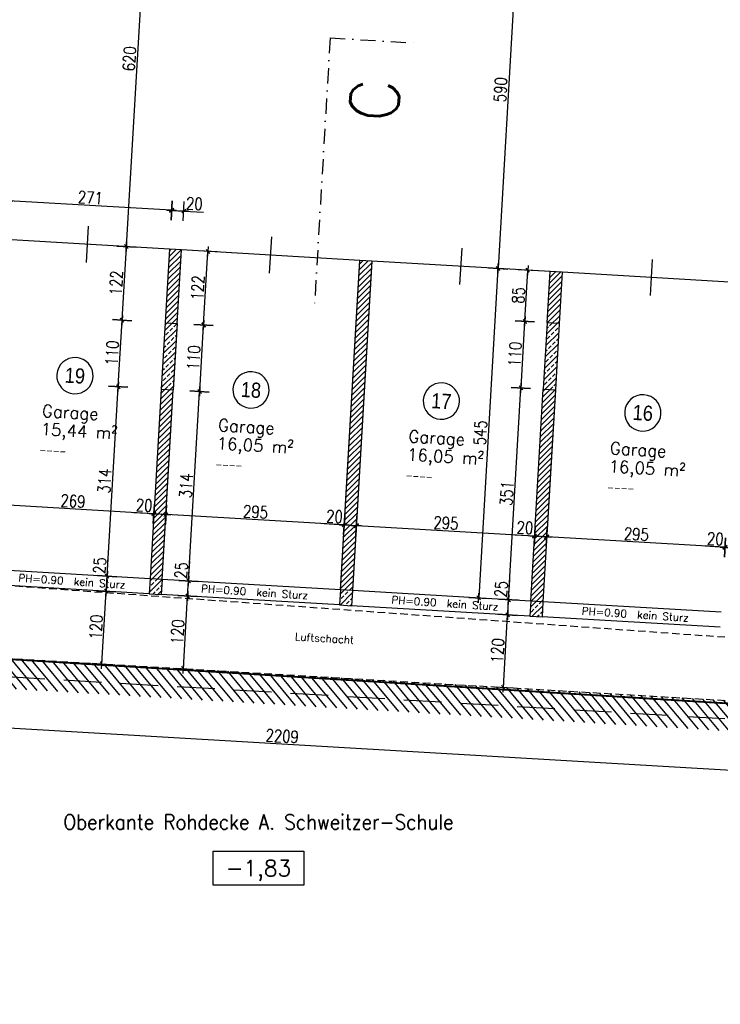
# Model space of a CAD drawing. Header units: centimetres. Extents: x -18458 to 60221, y -11985 to 33979.
# Tile 19 of 50: x 4408 to 5565, y -668 to 958. Entities that reach past the tile are written whole.
import ezdxf
from ezdxf.enums import TextEntityAlignment as Align

# ---------------------------------------------------------------- set-up
doc = ezdxf.new("R2010")
doc.units = ezdxf.units.CM
doc.header["$LTSCALE"] = 50
doc.header["$MEASUREMENT"] = 0
doc.header["$PDMODE"] = 34
doc.linetypes.add('HIDDEN', pattern=[0.375, 0.25, -0.125])
doc.linetypes.add('STRICHPUNKT', pattern=[1, 0.5, -0.25, 0, -0.25])
for name, color, linetype in [('01_ansicht', 251, 'Continuous'), ('01_Bemassung', 150, 'Continuous'), ('01_Draufsicht', 251, 'Continuous'), ('01_Dünn', 4, 'Continuous'), ('01_Mauern', 1, 'Continuous'), ('01_Mauern_Betonziegel', 147, 'Continuous'), ('01_Raumstempel', 2, 'Continuous'), ('01_Schlitze_Schächte', 52, 'Continuous'), ('01_Schraff_Beton', 5, 'Continuous'), ('01_Schraff_Betonziegel', 125, 'Continuous'), ('01_Text', 2, 'Continuous'), ('01_Tueren', 7, 'Continuous'), ('A-colgrid', 2, 'Continuous')]:
    doc.layers.add(name, color=color, linetype=linetype)
doc.layers.add('01_Grenzen', color=7, linetype='Continuous', true_color=0x3c64f6)
doc.styles.add('ReHe', font='AVGARDN.TTF')
doc.styles.add('Romans', font='Romans.shx')
doc.styles.add('SIPLEX1', font='romans.shx', dxfattribs={"width": 0.8})
doc.dimstyles.new('BEM-50_grundrisse', dxfattribs={"dimscale": 1.6, "dimtxt": 12.5, "dimasz": 0.4, "dimexe": 0.1, "dimexo": 0.5, "dimgap": 2, "dimtad": 1, "dimdec": 0, "dimrnd": 0.5, "dimzin": 12, "dimdsep": 46, "dimtxsty": 'SIPLEX1', "dimblk": 'bempkt', "dimcen": -0.2, "dimdle": 0.05, "dimse1": 1, "dimse2": 1, "dimclrd": 256, "dimclre": 256, "dimclrt": 256, "dimazin": 0, "dimtfac": 1, "dimtdec": 0, "dimtmove": 0, "dimatfit": 2, "dimldrblk": 'BEMPU', "dimfxl": 0, "dimtvp": 1, "dimtolj": 1, "dimtzin": 0, "dimarcsym": 0})
pattern_1 = [(45, (20000, -20000), (-4.4194174, 4.4194174), [])]
pattern_2 = [(45, (20000, -20000), (-8.838835, 8.838835), []), (45, (20008.839, -20000), (-8.838835, 8.838835), [6.25, -3.125])]

# ---------------------------------------------------------------- blocks, each defined once
blk = doc.blocks.new('rs_Garage')
at = {"layer": '01_Text', "color": 0}
blk.add_arc((0, 40), 30, 180.191, 179.809, dxfattribs=at)
at = {"layer": '01_Text', "color": 0, "style": 'ReHe', "width": 0.9}
blk.add_attdef('GAR_NR', text='', height=25, dxfattribs=at).set_placement((0, 40), align=Align.MIDDLE_CENTER)
at = {"layer": '01_Text', "color": 0, "style": 'Romans'}
for tag, p in [('R_Bez', (-50.8, -31)), ('GAR_FL', (-51.2, -61))]:
    blk.add_attdef(tag, p, '', height=20, dxfattribs=at)
at = {"layer": 'Defpoints', "color": 91, "style": 'Romans'}
blk.add_attdef('Br_fl', (-51.5, -91), '', height=10, dxfattribs=at)
blk = doc.blocks.new('quote')
at = {"layer": '01_Text', "color": 0}
blk.add_lwpolyline([(50, 18.75), (50, -18.75), (-50, -18.75), (-50, 18.75)], close=True, dxfattribs=at)
at = {"layer": '01_Text', "color": 0, "style": 'Romans'}
blk.add_attdef('QUOTE', text='', height=17.5, dxfattribs=at).set_placement((0, -8.75), align=Align.CENTER)
blk = doc.blocks.new('bempkt')
at = {"layer": '01_Bemassung', "color": 0}
for p, q in [((12.5, 0), (-12.5, 0)), ((-4.95, -4.95), (4.95, 4.95)), ((0, -25), (0, 25))]:
    blk.add_line(p, q, dxfattribs=at)
blk = doc.blocks.new('*D274')
at = {"layer": '01_Bemassung', "lineweight": -2}
for p, q in [((5572.8, 86.9), (5539.9, 88.9)), ((5592.2, 85.8), (5573.5, 86.9))]:
    blk.add_line(p, q, dxfattribs=at)
at = {"layer": 'Defpoints', "color": 0}
for p in [(5572.8, 86.9), (5570.4, 45.6), (5590.4, 44.4)]:
    blk.add_point(p, dxfattribs=at)
at = {"layer": '01_Bemassung', "lineweight": -2, "xscale": 0.6400000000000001, "yscale": 0.6400000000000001, "zscale": 0.6400000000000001}
for p, rotation in [((5572.8, 86.9), 176.6421808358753), ((5592.8, 85.8), 356.6421808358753)]:
    blk.add_blockref('bempkt', p, dxfattribs=dict(at, rotation=rotation))
at = {"layer": '01_Bemassung', "insert": (5556.8, 101.1), "char_height": 20, "attachment_point": 5, "rotation": 356.6422, "style": 'SIPLEX1'}
blk.add_mtext('\\A1;20', dxfattribs=at)
blk = doc.blocks.new('BEMPU')
at = {"layer": '01_Bemassung', "color": 4}
for p, q in [((5, 0), (-5, 0)), ((0, -25), (0, 25))]:
    blk.add_line(p, q, dxfattribs=at)
blk.add_circle((0, 0), 2.5, dxfattribs=at)
blk = doc.blocks.new('*D275')
at = {"layer": '01_Bemassung', "lineweight": -2}
blk.add_line((5572.2, 87), (5279, 104.2), dxfattribs=at)
at = {"layer": 'Defpoints', "color": 0}
for p in [(5278.3, 104.2), (5275.9, 62.8), (5570.4, 45.6)]:
    blk.add_point(p, dxfattribs=at)
at = {"layer": '01_Bemassung', "lineweight": -2, "xscale": 0.6400000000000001, "yscale": 0.6400000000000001, "zscale": 0.6400000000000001}
for p, rotation in [((5278.3, 104.2), 176.6421808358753), ((5572.8, 86.9), 356.6421808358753)]:
    blk.add_blockref('bempkt', p, dxfattribs=dict(at, rotation=rotation))
at = {"layer": '01_Bemassung', "insert": (5426.4, 108.7), "char_height": 20, "attachment_point": 5, "rotation": 356.6422, "style": 'SIPLEX1'}
blk.add_mtext('\\A1;295', dxfattribs=at)
blk = doc.blocks.new('*D276')
at = {"layer": '01_Bemassung', "lineweight": -2}
for p, q in [((5258.4, 105.4), (5225.5, 107.3)), ((5277.7, 104.2), (5259, 105.3))]:
    blk.add_line(p, q, dxfattribs=at)
at = {"layer": 'Defpoints', "color": 0}
for p in [(5258.4, 105.4), (5255.9, 64), (5275.9, 62.8)]:
    blk.add_point(p, dxfattribs=at)
at = {"layer": '01_Bemassung', "lineweight": -2, "xscale": 0.6400000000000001, "yscale": 0.6400000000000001, "zscale": 0.6400000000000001}
for p, rotation in [((5258.4, 105.4), 176.6421808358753), ((5278.3, 104.2), 356.6421808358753)]:
    blk.add_blockref('bempkt', p, dxfattribs=dict(at, rotation=rotation))
at = {"layer": '01_Bemassung', "insert": (5242.4, 119.5), "char_height": 20, "attachment_point": 5, "rotation": 356.6422, "style": 'SIPLEX1'}
blk.add_mtext('\\A1;20', dxfattribs=at)
blk = doc.blocks.new('*D277')
at = {"layer": '01_Bemassung', "lineweight": -2}
blk.add_line((5257.7, 105.4), (4964.5, 122.6), dxfattribs=at)
at = {"layer": 'Defpoints', "color": 0}
for p in [(4963.9, 122.7), (4961.4, 81.3), (5255.9, 64)]:
    blk.add_point(p, dxfattribs=at)
at = {"layer": '01_Bemassung', "lineweight": -2, "xscale": 0.6400000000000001, "yscale": 0.6400000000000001, "zscale": 0.6400000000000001}
for p, rotation in [((4963.9, 122.7), 176.6421808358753), ((5258.4, 105.4), 356.6421808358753)]:
    blk.add_blockref('bempkt', p, dxfattribs=dict(at, rotation=rotation))
at = {"layer": '01_Bemassung', "insert": (5111.9, 127.2), "char_height": 20, "attachment_point": 5, "rotation": 356.6422, "style": 'SIPLEX1'}
blk.add_mtext('\\A1;295', dxfattribs=at)
blk = doc.blocks.new('*D278')
at = {"layer": '01_Bemassung', "lineweight": -2}
for p, q in [((4943.9, 123.8), (4911, 125.8)), ((4963.2, 122.7), (4944.5, 123.8))]:
    blk.add_line(p, q, dxfattribs=at)
at = {"layer": 'Defpoints', "color": 0}
for p in [(4943.9, 123.8), (4941.5, 82.5), (4961.4, 81.3)]:
    blk.add_point(p, dxfattribs=at)
at = {"layer": '01_Bemassung', "lineweight": -2, "xscale": 0.6400000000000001, "yscale": 0.6400000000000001, "zscale": 0.6400000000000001}
for p, rotation in [((4943.9, 123.8), 176.6421808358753), ((4963.9, 122.7), 356.6421808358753)]:
    blk.add_blockref('bempkt', p, dxfattribs=dict(at, rotation=rotation))
at = {"layer": '01_Bemassung', "insert": (4927.9, 138), "char_height": 20, "attachment_point": 5, "rotation": 356.6422, "style": 'SIPLEX1'}
blk.add_mtext('\\A1;20', dxfattribs=at)
blk = doc.blocks.new('*D279')
at = {"layer": '01_Bemassung', "lineweight": -2}
blk.add_line((4943.3, 123.9), (4650.1, 141.1), dxfattribs=at)
at = {"layer": 'Defpoints', "color": 0}
for p in [(4649.4, 141.1), (4647, 99.7), (4941.5, 82.5)]:
    blk.add_point(p, dxfattribs=at)
at = {"layer": '01_Bemassung', "lineweight": -2, "xscale": 0.6400000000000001, "yscale": 0.6400000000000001, "zscale": 0.6400000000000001}
for p, rotation in [((4649.4, 141.1), 176.6421808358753), ((4943.9, 123.8), 356.6421808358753)]:
    blk.add_blockref('bempkt', p, dxfattribs=dict(at, rotation=rotation))
at = {"layer": '01_Bemassung', "insert": (4797.4, 145.6), "char_height": 20, "attachment_point": 5, "rotation": 356.6422, "style": 'SIPLEX1'}
blk.add_mtext('\\A1;295', dxfattribs=at)
blk = doc.blocks.new('*D280')
at = {"layer": '01_Bemassung', "lineweight": -2}
for p, q in [((4629.5, 142.3), (4596.6, 144.2)), ((4648.8, 141.1), (4630.1, 142.2))]:
    blk.add_line(p, q, dxfattribs=at)
at = {"layer": 'Defpoints', "color": 0}
for p in [(4629.5, 142.3), (4627, 100.9), (4647, 99.7)]:
    blk.add_point(p, dxfattribs=at)
at = {"layer": '01_Bemassung', "lineweight": -2, "xscale": 0.6400000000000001, "yscale": 0.6400000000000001, "zscale": 0.6400000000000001}
for p, rotation in [((4629.5, 142.3), 176.6421808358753), ((4649.4, 141.1), 356.6421808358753)]:
    blk.add_blockref('bempkt', p, dxfattribs=dict(at, rotation=rotation))
at = {"layer": '01_Bemassung', "insert": (4613.5, 156.4), "char_height": 20, "attachment_point": 5, "rotation": 356.6422, "style": 'SIPLEX1'}
blk.add_mtext('\\A1;20', dxfattribs=at)
blk = doc.blocks.new('*D281')
at = {"layer": '01_Bemassung', "lineweight": -2}
blk.add_line((4628.8, 142.3), (4361.3, 158), dxfattribs=at)
at = {"layer": 'Defpoints', "color": 0}
for p in [(4360.7, 158), (4358.3, 116.7), (4627, 100.9)]:
    blk.add_point(p, dxfattribs=at)
at = {"layer": '01_Bemassung', "lineweight": -2, "xscale": 0.6400000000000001, "yscale": 0.6400000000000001, "zscale": 0.6400000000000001}
for p, rotation in [((4360.7, 158), 176.6421808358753), ((4629.5, 142.3), 356.6421808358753)]:
    blk.add_blockref('bempkt', p, dxfattribs=dict(at, rotation=rotation))
at = {"layer": '01_Bemassung', "insert": (4495.9, 163.3), "char_height": 20, "attachment_point": 5, "rotation": 356.6422, "style": 'SIPLEX1'}
blk.add_mtext('\\A1;269', dxfattribs=at)
blk = doc.blocks.new('*D283')
at = {"layer": '01_Bemassung', "lineweight": -2}
blk.add_line((5942.7, -302.5), (3738.7, -173.2), dxfattribs=at)
at = {"layer": 'Defpoints', "color": 0}
for p in [(3744.8, -58.5), (3738.1, -173.1), (5950, -187.9)]:
    blk.add_point(p, dxfattribs=at)
at = {"layer": '01_Bemassung', "lineweight": -2, "xscale": 0.6400000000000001, "yscale": 0.6400000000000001, "zscale": 0.6400000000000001}
for p, rotation in [((3738.1, -173.1), 176.6421808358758), ((5943.3, -302.5), 356.6421808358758)]:
    blk.add_blockref('bempkt', p, dxfattribs=dict(at, rotation=rotation))
at = {"layer": '01_Bemassung', "insert": (4841.5, -224.6), "char_height": 20, "attachment_point": 5, "rotation": 356.6422, "style": 'SIPLEX1'}
blk.add_mtext('\\A1;2209', dxfattribs=at)
blk = doc.blocks.new('*D285')
at = {"layer": '01_Bemassung', "lineweight": -2}
blk.add_line((4678.3, -112.6), (4685.3, 5.9), dxfattribs=at)
at = {"layer": 'Defpoints', "color": 0}
for p in [(4685.3, 6.5), (5899.5, -64.7), (5961.7, -188.6)]:
    blk.add_point(p, dxfattribs=at)
at = {"layer": '01_Bemassung', "lineweight": -2, "xscale": 0.6400000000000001, "yscale": 0.6400000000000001, "zscale": 0.6400000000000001}
for p, rotation in [((4685.3, 6.5), 86.64218083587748), ((4678.3, -113.3), 266.6421808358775)]:
    blk.add_blockref('bempkt', p, dxfattribs=dict(at, rotation=rotation))
at = {"layer": '01_Bemassung', "insert": (4668.6, -52.6), "char_height": 20, "attachment_point": 5, "rotation": 86.6422, "style": 'SIPLEX1'}
blk.add_mtext('\\A1;120', dxfattribs=at)
blk = doc.blocks.new('*D286')
at = {"layer": '01_Bemassung', "lineweight": -2}
for p, q in [((4686.8, 31.5), (4688.7, 64.4)), ((4685.3, 7.2), (4686.7, 30.9))]:
    blk.add_line(p, q, dxfattribs=at)
at = {"layer": 'Defpoints', "color": 0}
for p in [(4643.1, 34.1), (4686.8, 31.5), (5899.5, -64.7)]:
    blk.add_point(p, dxfattribs=at)
at = {"layer": '01_Bemassung', "lineweight": -2, "xscale": 0.6400000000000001, "yscale": 0.6400000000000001, "zscale": 0.6400000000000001}
for p, rotation in [((4686.8, 31.5), 86.64218083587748), ((4685.3, 6.5), 266.6421808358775)]:
    blk.add_blockref('bempkt', p, dxfattribs=dict(at, rotation=rotation))
at = {"layer": '01_Bemassung', "insert": (4674.6, 49), "char_height": 20, "attachment_point": 5, "rotation": 86.6422, "style": 'SIPLEX1'}
blk.add_mtext('\\A1;25', dxfattribs=at)
blk = doc.blocks.new('*D287')
at = {"layer": '01_Bemassung', "lineweight": -2}
blk.add_line((4686.8, 32.1), (4705.1, 343.7), dxfattribs=at)
at = {"layer": 'Defpoints', "color": 0}
for p in [(4661.5, 346.9), (4705.1, 344.3), (4643.1, 34.1)]:
    blk.add_point(p, dxfattribs=at)
at = {"layer": '01_Bemassung', "lineweight": -2, "xscale": 0.6400000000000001, "yscale": 0.6400000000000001, "zscale": 0.6400000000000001}
for p, rotation in [((4705.1, 344.3), 86.64218083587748), ((4686.8, 31.5), 266.6421808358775)]:
    blk.add_blockref('bempkt', p, dxfattribs=dict(at, rotation=rotation))
at = {"layer": '01_Bemassung', "insert": (4682.8, 188.7), "char_height": 20, "attachment_point": 5, "rotation": 86.6422, "style": 'SIPLEX1'}
blk.add_mtext('\\A1;314', dxfattribs=at)
blk = doc.blocks.new('*D288')
at = {"layer": '01_Bemassung', "lineweight": -2}
blk.add_line((4705.2, 345), (4711.5, 453.5), dxfattribs=at)
at = {"layer": 'Defpoints', "color": 0}
for p in [(4667.9, 456.7), (4711.6, 454.1), (4661.5, 346.9)]:
    blk.add_point(p, dxfattribs=at)
at = {"layer": '01_Bemassung', "lineweight": -2, "xscale": 0.6400000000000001, "yscale": 0.6400000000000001, "zscale": 0.6400000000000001}
for p, rotation in [((4711.6, 454.1), 86.64218083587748), ((4705.1, 344.3), 266.6421808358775)]:
    blk.add_blockref('bempkt', p, dxfattribs=dict(at, rotation=rotation))
at = {"layer": '01_Bemassung', "insert": (4695.2, 400), "char_height": 20, "attachment_point": 5, "rotation": 86.6422, "style": 'SIPLEX1'}
blk.add_mtext('\\A1;110', dxfattribs=at)
blk = doc.blocks.new('*D289')
at = {"layer": '01_Bemassung', "lineweight": -2}
blk.add_line((4711.6, 454.8), (4718.7, 574.9), dxfattribs=at)
at = {"layer": 'Defpoints', "color": 0}
for p in [(4675.1, 578.1), (4718.7, 575.6), (4667.9, 456.7)]:
    blk.add_point(p, dxfattribs=at)
at = {"layer": '01_Bemassung', "lineweight": -2, "xscale": 0.6400000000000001, "yscale": 0.6400000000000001, "zscale": 0.6400000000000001}
for p, rotation in [((4718.7, 575.6), 86.64218083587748), ((4711.6, 454.1), 266.6421808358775)]:
    blk.add_blockref('bempkt', p, dxfattribs=dict(at, rotation=rotation))
at = {"layer": '01_Bemassung', "insert": (4702, 515.6), "char_height": 20, "attachment_point": 5, "rotation": 86.6422, "style": 'SIPLEX1'}
blk.add_mtext('\\A1;122', dxfattribs=at)
blk = doc.blocks.new('*D290')
at = {"layer": '01_Bemassung', "lineweight": -2}
blk.add_line((5206.9, -143.6), (5213.8, -25.1), dxfattribs=at)
at = {"layer": 'Defpoints', "color": 0}
for p in [(5172.3, -22), (5213.8, -24.5), (5863.5, -182.8)]:
    blk.add_point(p, dxfattribs=at)
at = {"layer": '01_Bemassung', "lineweight": -2, "xscale": 0.6400000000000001, "yscale": 0.6400000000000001, "zscale": 0.6400000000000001}
for p, rotation in [((5213.8, -24.5), 86.64218083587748), ((5206.8, -144.3), 266.6421808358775)]:
    blk.add_blockref('bempkt', p, dxfattribs=dict(at, rotation=rotation))
at = {"layer": '01_Bemassung', "insert": (5197.2, -83.6), "char_height": 20, "attachment_point": 5, "rotation": 86.6422, "style": 'SIPLEX1'}
blk.add_mtext('\\A1;120', dxfattribs=at)
blk = doc.blocks.new('*D291')
at = {"layer": '01_Bemassung', "lineweight": -2}
for p, q in [((5215.3, 0.5), (5217.2, 33.4)), ((5213.9, -23.8), (5215.3, -0.2))]:
    blk.add_line(p, q, dxfattribs=at)
at = {"layer": 'Defpoints', "color": 0}
for p in [(5173.8, 2.9), (5215.3, 0.5), (5172.3, -22)]:
    blk.add_point(p, dxfattribs=at)
at = {"layer": '01_Bemassung', "lineweight": -2, "xscale": 0.6400000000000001, "yscale": 0.6400000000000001, "zscale": 0.6400000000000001}
for p, rotation in [((5215.3, 0.5), 86.64218083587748), ((5213.8, -24.5), 266.6421808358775)]:
    blk.add_blockref('bempkt', p, dxfattribs=dict(at, rotation=rotation))
at = {"layer": '01_Bemassung', "insert": (5203.1, 18), "char_height": 20, "attachment_point": 5, "rotation": 86.6422, "style": 'SIPLEX1'}
blk.add_mtext('\\A1;25', dxfattribs=at)
blk = doc.blocks.new('*D292')
at = {"layer": '01_Bemassung', "lineweight": -2}
blk.add_line((5215.3, 1.1), (5235.8, 349.6), dxfattribs=at)
at = {"layer": 'Defpoints', "color": 0}
for p in [(5194.3, 352.6), (5235.8, 350.2), (5173.8, 2.9)]:
    blk.add_point(p, dxfattribs=at)
at = {"layer": '01_Bemassung', "lineweight": -2, "xscale": 0.6400000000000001, "yscale": 0.6400000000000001, "zscale": 0.6400000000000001}
for p, rotation in [((5235.8, 350.2), 86.64218083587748), ((5215.3, 0.5), 266.6421808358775)]:
    blk.add_blockref('bempkt', p, dxfattribs=dict(at, rotation=rotation))
at = {"layer": '01_Bemassung', "insert": (5212.4, 176.1), "char_height": 20, "attachment_point": 5, "rotation": 86.6422, "style": 'SIPLEX1'}
blk.add_mtext('\\A1;351', dxfattribs=at)
blk = doc.blocks.new('*D293')
at = {"layer": '01_Bemassung', "lineweight": -2}
blk.add_line((5235.9, 350.9), (5242.2, 459.4), dxfattribs=at)
at = {"layer": 'Defpoints', "color": 0}
for p in [(5200.8, 462.5), (5242.3, 460), (5194.3, 352.6)]:
    blk.add_point(p, dxfattribs=at)
at = {"layer": '01_Bemassung', "lineweight": -2, "xscale": 0.6400000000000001, "yscale": 0.6400000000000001, "zscale": 0.6400000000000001}
for p, rotation in [((5242.3, 460), 86.64218083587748), ((5235.8, 350.2), 266.6421808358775)]:
    blk.add_blockref('bempkt', p, dxfattribs=dict(at, rotation=rotation))
at = {"layer": '01_Bemassung', "insert": (5225.9, 405.9), "char_height": 20, "attachment_point": 5, "rotation": 86.6422, "style": 'SIPLEX1'}
blk.add_mtext('\\A1;110', dxfattribs=at)
blk = doc.blocks.new('*D294')
at = {"layer": '01_Bemassung', "lineweight": -2}
blk.add_line((5242.3, 460.7), (5247.2, 543.9), dxfattribs=at)
at = {"layer": 'Defpoints', "color": 0}
for p in [(5205.7, 547), (5247.2, 544.5), (5200.8, 462.5)]:
    blk.add_point(p, dxfattribs=at)
at = {"layer": '01_Bemassung', "lineweight": -2, "xscale": 0.6400000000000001, "yscale": 0.6400000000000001, "zscale": 0.6400000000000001}
for p, rotation in [((5247.2, 544.5), 86.64218083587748), ((5242.3, 460), 266.6421808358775)]:
    blk.add_blockref('bempkt', p, dxfattribs=dict(at, rotation=rotation))
at = {"layer": '01_Bemassung', "insert": (5231.6, 503.1), "char_height": 20, "attachment_point": 5, "rotation": 86.6422, "style": 'SIPLEX1'}
blk.add_mtext('\\A1;85', dxfattribs=at)
blk = doc.blocks.new('*D304')
at = {"layer": '01_Bemassung', "lineweight": -2}
blk.add_line((5232.4, 1135.8), (5197.9, 548.1), dxfattribs=at)
at = {"layer": 'Defpoints', "color": 0}
for p in [(5264.3, 1134.6), (5197.9, 547.4), (5205.7, 547)]:
    blk.add_point(p, dxfattribs=at)
at = {"layer": '01_Bemassung', "lineweight": -2, "xscale": 0.6400000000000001, "yscale": 0.6400000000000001, "zscale": 0.6400000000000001}
for p, rotation in [((5232.4, 1136.4), 86.64218083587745), ((5197.9, 547.4), 266.6421808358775)]:
    blk.add_blockref('bempkt', p, dxfattribs=dict(at, rotation=rotation))
at = {"layer": '01_Bemassung', "insert": (5202, 842.7), "char_height": 20, "attachment_point": 5, "rotation": 86.6422, "style": 'SIPLEX1'}
blk.add_mtext('\\A1;590', dxfattribs=at)
blk = doc.blocks.new('*D305')
at = {"layer": '01_Bemassung', "lineweight": -2}
blk.add_line((5197.8, 546.8), (5166, 4), dxfattribs=at)
at = {"layer": 'Defpoints', "color": 0}
for p in [(5205.7, 547), (5165.9, 3.4), (5252.1, -1.7)]:
    blk.add_point(p, dxfattribs=at)
at = {"layer": '01_Bemassung', "lineweight": -2, "xscale": 0.6400000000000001, "yscale": 0.6400000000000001, "zscale": 0.6400000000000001}
for p, rotation in [((5197.9, 547.4), 86.64218083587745), ((5165.9, 3.4), 266.6421808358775)]:
    blk.add_blockref('bempkt', p, dxfattribs=dict(at, rotation=rotation))
at = {"layer": '01_Bemassung', "insert": (5168.7, 276.2), "char_height": 20, "attachment_point": 5, "rotation": 86.6422, "style": 'SIPLEX1'}
blk.add_mtext('\\A1;545', dxfattribs=at)
blk = doc.blocks.new('*D398')
at = {"layer": '01_Bemassung', "lineweight": -2}
blk.add_line((4543.8, -104.7), (4550.7, 13.8), dxfattribs=at)
at = {"layer": 'Defpoints', "color": 0}
for p in [(4550.8, 14.4), (4621.7, 10.3), (4847.4, -123.2)]:
    blk.add_point(p, dxfattribs=at)
at = {"layer": '01_Bemassung', "lineweight": -2, "xscale": 0.6400000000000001, "yscale": 0.6400000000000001, "zscale": 0.6400000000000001}
for p, rotation in [((4550.8, 14.4), 86.64218083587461), ((4543.7, -105.4), 266.6421808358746)]:
    blk.add_blockref('bempkt', p, dxfattribs=dict(at, rotation=rotation))
at = {"layer": '01_Bemassung', "insert": (4534.1, -44.7), "char_height": 20, "attachment_point": 5, "rotation": 86.6422, "style": 'SIPLEX1'}
blk.add_mtext('\\A1;120', dxfattribs=at)
blk = doc.blocks.new('*D399')
at = {"layer": '01_Bemassung', "lineweight": -2}
for p, q in [((4552.2, 39.4), (4554.1, 72.3)), ((4550.8, 15.1), (4552.2, 38.7))]:
    blk.add_line(p, q, dxfattribs=at)
at = {"layer": 'Defpoints', "color": 0}
for p in [(4552.2, 39.4), (4623.2, 35.2), (4621.7, 10.3)]:
    blk.add_point(p, dxfattribs=at)
at = {"layer": '01_Bemassung', "lineweight": -2, "xscale": 0.6400000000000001, "yscale": 0.6400000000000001, "zscale": 0.6400000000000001}
for p, rotation in [((4552.2, 39.4), 86.64218083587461), ((4550.8, 14.4), 266.6421808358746)]:
    blk.add_blockref('bempkt', p, dxfattribs=dict(at, rotation=rotation))
at = {"layer": '01_Bemassung', "insert": (4540, 56.9), "char_height": 20, "attachment_point": 5, "rotation": 86.6422, "style": 'SIPLEX1'}
blk.add_mtext('\\A1;25', dxfattribs=at)
blk = doc.blocks.new('*D400')
at = {"layer": '01_Bemassung', "lineweight": -2}
blk.add_line((4552.3, 40), (4570.5, 351.6), dxfattribs=at)
at = {"layer": 'Defpoints', "color": 0}
for p in [(4570.6, 352.2), (4641.5, 348.1), (4623.2, 35.2)]:
    blk.add_point(p, dxfattribs=at)
at = {"layer": '01_Bemassung', "lineweight": -2, "xscale": 0.6400000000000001, "yscale": 0.6400000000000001, "zscale": 0.6400000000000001}
for p, rotation in [((4570.6, 352.2), 86.64218083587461), ((4552.2, 39.4), 266.6421808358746)]:
    blk.add_blockref('bempkt', p, dxfattribs=dict(at, rotation=rotation))
at = {"layer": '01_Bemassung', "insert": (4548.2, 196.6), "char_height": 20, "attachment_point": 5, "rotation": 86.6422, "style": 'SIPLEX1'}
blk.add_mtext('\\A1;314', dxfattribs=at)
blk = doc.blocks.new('*D401')
at = {"layer": '01_Bemassung', "lineweight": -2}
blk.add_line((4570.6, 352.9), (4577, 461.4), dxfattribs=at)
at = {"layer": 'Defpoints', "color": 0}
for p in [(4577, 462), (4648, 457.9), (4641.5, 348.1)]:
    blk.add_point(p, dxfattribs=at)
at = {"layer": '01_Bemassung', "lineweight": -2, "xscale": 0.6400000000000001, "yscale": 0.6400000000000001, "zscale": 0.6400000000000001}
for p, rotation in [((4577, 462), 86.64218083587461), ((4570.6, 352.2), 266.6421808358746)]:
    blk.add_blockref('bempkt', p, dxfattribs=dict(at, rotation=rotation))
at = {"layer": '01_Bemassung', "insert": (4560.6, 407.9), "char_height": 20, "attachment_point": 5, "rotation": 86.6422, "style": 'SIPLEX1'}
blk.add_mtext('\\A1;110', dxfattribs=at)
blk = doc.blocks.new('*D402')
at = {"layer": '01_Bemassung', "lineweight": -2}
blk.add_line((4577.1, 462.7), (4584.1, 582.8), dxfattribs=at)
at = {"layer": 'Defpoints', "color": 0}
for p in [(4584.1, 583.5), (4655.1, 579.3), (4648, 457.9)]:
    blk.add_point(p, dxfattribs=at)
at = {"layer": '01_Bemassung', "lineweight": -2, "xscale": 0.6400000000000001, "yscale": 0.6400000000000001, "zscale": 0.6400000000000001}
for p, rotation in [((4584.1, 583.5), 86.64218083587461), ((4577, 462), 266.6421808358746)]:
    blk.add_blockref('bempkt', p, dxfattribs=dict(at, rotation=rotation))
at = {"layer": '01_Bemassung', "insert": (4567.4, 523.5), "char_height": 20, "attachment_point": 5, "rotation": 86.6422, "style": 'SIPLEX1'}
blk.add_mtext('\\A1;122', dxfattribs=at)
blk = doc.blocks.new('*D403')
at = {"layer": '01_Bemassung', "lineweight": -2}
blk.add_line((4584.2, 584.1), (4620.4, 1201.7), dxfattribs=at)
at = {"layer": 'Defpoints', "color": 0}
for p in [(4545.2, 1206.8), (4620.5, 1202.4), (4655.1, 579.3)]:
    blk.add_point(p, dxfattribs=at)
at = {"layer": '01_Bemassung', "lineweight": -2, "xscale": 0.6400000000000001, "yscale": 0.6400000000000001, "zscale": 0.6400000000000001}
for p, rotation in [((4620.5, 1202.4), 86.64218083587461), ((4584.1, 583.5), 266.6421808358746)]:
    blk.add_blockref('bempkt', p, dxfattribs=dict(at, rotation=rotation))
at = {"layer": '01_Bemassung', "insert": (4589.1, 893.7), "char_height": 20, "attachment_point": 5, "rotation": 86.6422, "style": 'SIPLEX1'}
blk.add_mtext('\\A1;620', dxfattribs=at)
blk = doc.blocks.new('*D479')
at = {"layer": '01_Bemassung', "lineweight": -2}
for p, q in [((4659.5, 643.4), (4678.2, 642.3)), ((4678.8, 642.3), (4711.7, 640.3))]:
    blk.add_line(p, q, dxfattribs=at)
at = {"layer": 'Defpoints', "color": 0}
for p in [(4678.8, 642.3), (4655.1, 579.3), (4675.1, 578.1)]:
    blk.add_point(p, dxfattribs=at)
at = {"layer": '01_Bemassung', "lineweight": -2, "xscale": 0.6400000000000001, "yscale": 0.6400000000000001, "zscale": 0.6400000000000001}
for p, rotation in [((4658.9, 643.4), 176.6421808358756), ((4678.8, 642.3), 356.6421808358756)]:
    blk.add_blockref('bempkt', p, dxfattribs=dict(at, rotation=rotation))
at = {"layer": '01_Bemassung', "insert": (4696.4, 654.5), "char_height": 20, "attachment_point": 5, "rotation": 356.6422, "style": 'SIPLEX1'}
blk.add_mtext('\\A1;20', dxfattribs=at)
blk = doc.blocks.new('*D480')
at = {"layer": '01_Bemassung', "lineweight": -2}
blk.add_line((4658.2, 643.5), (4389.2, 659.3), dxfattribs=at)
at = {"layer": 'Defpoints', "color": 0}
for p in [(4388.5, 659.3), (4384.8, 595.1), (4655.1, 579.3)]:
    blk.add_point(p, dxfattribs=at)
at = {"layer": '01_Bemassung', "lineweight": -2, "xscale": 0.6400000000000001, "yscale": 0.6400000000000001, "zscale": 0.6400000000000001}
for p, rotation in [((4388.5, 659.3), 176.6421808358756), ((4658.9, 643.4), 356.6421808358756)]:
    blk.add_blockref('bempkt', p, dxfattribs=dict(at, rotation=rotation))
at = {"layer": '01_Bemassung', "insert": (4524.5, 664.5), "char_height": 20, "attachment_point": 5, "rotation": 356.6422, "style": 'SIPLEX1'}
blk.add_mtext('\\A1;271', dxfattribs=at)

msp = doc.modelspace()

# ---------------------------------------------------------------- hatches: boundary and pattern name
at = {"layer": '01_ansicht'}
h = msp.add_hatch(dxfattribs=at)
h.set_pattern_fill('ANSI31', color=256, scale=100, style=0)
h.set_pattern_definition([(309.6439, (3744.827, -58.49), (9.625307, 7.975178), [])])
h.paths.add_polyline_path([(8428.9, -1299.6), (8479.1, -1299.6), (8510.4, -950.3), (7789.5, -881.2), (7795.1, -840.7), (7308.8, -761.4), (7314.8, -697.9), (6784, -649.1), (6510.8, -622.8), (6513.6, -594), (6314.8, -576.3), (6312.2, -603.6), (6202.6, -593.1), (6214.9, -465.1), (6093.1, -453.4), (5950, -187.9), (3744.8, -58.5), (3672.9, -825.7), (3722.7, -830.4), (3790.1, -111.2), (5919.2, -236.2), (6061.8, -500.7), (6160.4, -510.1), (6148, -638.1), (6357.1, -658.2), (6359.8, -630.5), (6459, -639.3), (6456.2, -667.7), (6779.3, -698.9), (7260.3, -743.1), (7254.6, -803.2), (7738.9, -882.2), (7732.9, -926), (8456.2, -995.4)])
at = {"layer": '01_Schraff_Beton'}
h = msp.add_hatch(dxfattribs=at)
h.set_pattern_fill('ANSI33', color=256, scale=50, style=0)
h.set_pattern_definition(pattern_2)
h.paths.add_polyline_path([(4667.6, 451.7), (4647.7, 452.9), (4641.8, 353), (4661.8, 351.9)])
h = msp.add_hatch(dxfattribs=at)
h.set_pattern_fill('ANSI33', color=256, scale=50, style=0)
h.set_pattern_definition(pattern_2)
h.paths.add_polyline_path([(5298.7, 451.7), (5278.8, 452.9), (5272.9, 353), (5292.9, 351.9)])
h = msp.add_hatch(dxfattribs=at)
h.set_pattern_fill('ANSI33', color=256, scale=50, style=0)
h.set_pattern_definition(pattern_2)
h.paths.add_polyline_path([(4643.1, 34.1), (4623.2, 35.2), (4621.7, 10.3), (4641.7, 9.1)])
h = msp.add_hatch(dxfattribs=at)
h.set_pattern_fill('ANSI33', color=256, scale=50, style=0)
h.set_pattern_definition(pattern_2)
h.paths.add_polyline_path([(4957.6, 15.6), (4937.6, 16.8), (4936.2, -8.2), (4956.1, -9.4)])
h = msp.add_hatch(dxfattribs=at)
h.set_pattern_fill('ANSI33', color=256, scale=50, style=0)
h.set_pattern_definition(pattern_2)
h.paths.add_polyline_path([(5272.1, -2.8), (5252.1, -1.7), (5250.6, -26.6), (5270.6, -27.8)])
at = {"layer": '01_Schraff_Betonziegel'}
h = msp.add_hatch(dxfattribs=at)
h.set_pattern_fill('ANSI31', color=256, scale=50, style=0)
h.set_pattern_definition(pattern_1)
h.paths.add_polyline_path([(4675.1, 578.1), (4655.1, 579.3), (4647.7, 452.9), (4667.6, 451.7)])
h = msp.add_hatch(dxfattribs=at)
h.set_pattern_fill('ANSI31', color=256, scale=50, style=0)
h.set_pattern_definition(pattern_1)
h.paths.add_polyline_path([(4989.5, 559.7), (4969.6, 560.8), (4937.6, 16.8), (4957.6, 15.6)])
h = msp.add_hatch(dxfattribs=at)
h.set_pattern_fill('ANSI31', color=256, scale=50, style=0)
h.set_pattern_definition(pattern_1)
h.paths.add_polyline_path([(5304, 541.2), (5284, 542.4), (5278.8, 452.9), (5298.7, 451.7)])
h = msp.add_hatch(dxfattribs=at)
h.set_pattern_fill('ANSI31', color=256, scale=50, style=0)
h.set_pattern_definition(pattern_1)
h.paths.add_polyline_path([(4661.8, 351.9), (4641.8, 353), (4623.2, 35.2), (4643.1, 34.1)])
h = msp.add_hatch(dxfattribs=at)
h.set_pattern_fill('ANSI31', color=256, scale=50, style=0)
h.set_pattern_definition(pattern_1)
h.paths.add_polyline_path([(5292.9, 351.9), (5272.9, 353), (5252.1, -1.7), (5272.1, -2.8)])

# ---------------------------------------------------------------- linework, layer by layer
at = {"layer": '01_Draufsicht'}
for p, q in [((4623.2, 35.2), (4354.4, 51)), ((4937.6, 16.8), (4643.1, 34.1)), ((4621.7, 10.3), (4354.4, 25.9)), ((4936.2, -8.2), (4641.7, 9.1)), ((5252.1, -1.7), (4957.6, 15.6)), ((5250.6, -26.6), (4956.1, -9.4)), ((5566.5, -20.1), (5272.1, -2.8)), ((5565.1, -45.1), (5270.6, -27.8))]:
    msp.add_line(p, q, dxfattribs=at)
at = {"layer": '01_Dünn', "linetype": 'HIDDEN', "ltscale": 5}
msp.add_line((3732, -87.8), (5978.5, -219.6), dxfattribs=at)
at = {"layer": '01_Dünn', "linetype": 'HIDDEN'}
msp.add_lwpolyline([(3672.9, -825.7), (3744.8, -58.5), (5950, -187.9), (6093.1, -453.4), (6214.9, -465.1), (6202.6, -593.1), (6312.2, -603.6), (6314.8, -576.3), (6513.6, -594), (6510.8, -622.8), (6784, -649.1), (7314.8, -697.9), (7308.8, -761.4), (7795.1, -840.7), (7789.5, -881.2), (8510.4, -950.3), (8479.1, -1299.6)], dxfattribs=at)
at = {"layer": '01_Grenzen', "linetype": 'STRICHPUNKT', "const_width": 3}
msp.add_lwpolyline([(8825.3, 4800.9), (8046.5, 4626.1), (7291.1, 4447.8), (6752.6, 4129.5), (6497.6, 4065.4), (5921.8, 3980.5), (5927.6, 3659.9), (830.7, 3659.9), (796.4, 3597.7), (721.1, 3457), (413.7, 2891.3), (-656, 944.6), (-1092.3, 177), (509.1, 107.3), (3605.6, -49.4), (6371.7, -219.6), (7220.6, -259.4), (8865.8, -368.2), (8841.7, 1305.7), (8834.5, 3007.4), (8830.4, 3481.3), (8821.5, 4491.8), (8825.3, 4800.9)], dxfattribs=at)
at = {"layer": '01_Mauern'}
for p, q in [((4648, 457.9), (4641.5, 348.1)), ((4648, 457.9), (4667.9, 456.7)), ((4667.9, 456.7), (4661.5, 346.9)), ((5279.1, 457.9), (5272.6, 348.1)), ((5299, 456.7), (5279.1, 457.9)), ((5299, 456.7), (5292.6, 346.9)), ((4641.5, 348.1), (4661.5, 346.9)), ((5272.6, 348.1), (5292.6, 346.9)), ((4623.2, 35.2), (4621.7, 10.3)), ((4643.1, 34.1), (4623.2, 35.2)), ((4643.1, 34.1), (4641.7, 9.1)), ((4937.6, 16.8), (4936.2, -8.2)), ((4957.6, 15.6), (4937.6, 16.8)), ((4621.7, 10.3), (4641.7, 9.1)), ((4957.6, 15.6), (4956.1, -9.4)), ((4936.2, -8.2), (4956.1, -9.4)), ((5252.1, -1.7), (5250.6, -26.6)), ((5272.1, -2.8), (5252.1, -1.7)), ((5272.1, -2.8), (5270.6, -27.8)), ((5250.6, -26.6), (5270.6, -27.8))]:
    msp.add_line(p, q, dxfattribs=at)
at = {"layer": '01_Mauern_Betonziegel'}
for p, q in [((4655.1, 579.3), (4648, 457.9)), ((4675.1, 578.1), (4655.1, 579.3)), ((4667.9, 456.7), (4675.1, 578.1)), ((4937.6, 16.8), (4969.6, 560.8)), ((4989.5, 559.7), (4957.6, 15.6)), ((4989.5, 559.7), (4969.6, 560.8)), ((5279.1, 457.9), (5284, 542.4)), ((5304, 541.2), (5284, 542.4)), ((5304, 541.2), (5299, 456.7)), ((4641.5, 348.1), (4623.2, 35.2)), ((4643.1, 34.1), (4661.5, 346.9)), ((5252.1, -1.7), (5272.6, 348.1)), ((5292.6, 346.9), (5272.1, -2.8))]:
    msp.add_line(p, q, dxfattribs=at)
at = {"layer": '01_Schlitze_Schächte', "linetype": 'HIDDEN'}
msp.add_line((6152.4, -103.3), (4355.3, 25.9), dxfattribs=at)
at = {"layer": '01_Text', "color": 190, "linetype": 'STRICHPUNKT'}
for q in [(4894.4, 478.8), (5070.5, 919.2)]:
    msp.add_line((4920.7, 928), q, dxfattribs=at)
at = {"layer": '01_Tueren'}
for p, q in [((4518.2, 557.3), (4521.7, 617.2)), ((4655.1, 579.3), (4384.8, 595.1)), ((4820.5, 539.5), (4824.1, 599.4)), ((4969.6, 560.8), (4675.1, 578.1)), ((5135, 521.1), (5138.5, 581)), ((5284, 542.4), (4989.5, 559.7)), ((5449.5, 502.6), (5453, 562.5)), ((5598.5, 523.9), (5304, 541.2))]:
    msp.add_line(p, q, dxfattribs=at)

# ---------------------------------------------------------------- block references
at = {"layer": '01_Dünn', "xscale": 1.5, "yscale": 1.5, "zscale": 1.5}
msp.add_blockref('quote', (4802.3, -442.8), dxfattribs=at).add_auto_attribs({'QUOTE': '-1,83'})
at = {"layer": 'A-colgrid', "rotation": 356.6421808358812}
for p, values in [((4496.8, 330.5), {'GAR_NR': '19', 'R_Bez': 'Garage', 'GAR_FL': '15,44 m²', 'Br_fl': '----'}), ((4787.6, 307), {'GAR_NR': '18', 'R_Bez': 'Garage', 'GAR_FL': '16,05 m²', 'Br_fl': '----'}), ((5102, 288.5), {'GAR_NR': '17', 'R_Bez': 'Garage', 'GAR_FL': '16,05 m²', 'Br_fl': '----'}), ((5434.8, 269), {'GAR_NR': '16', 'R_Bez': 'Garage', 'GAR_FL': '16,05 m²', 'Br_fl': '----'})]:
    msp.add_blockref('rs_Garage', p, dxfattribs=at).add_auto_attribs(values)

# ---------------------------------------------------------------- texts
at = {"layer": '01_Dünn', "style": 'Romans', "width": 0.9}
msp.add_text('Oberkante Rohdecke A. Schweitzer-Schule', height=24.75, dxfattribs=at).set_placement((4802.3, -366.5), align=Align.MIDDLE_CENTER)
at = {"layer": '01_Raumstempel', "style": 'Romans'}
for s, rotation, p in [('PH=0.90  kein Sturz', 356.2422, (4493.8, 24.7)), ('PH=0.90  kein Sturz', 356.2422, (4795.4, 7)), ('PH=0.90  kein Sturz', 356.2422, (5109.8, -11.5)), ('PH=0.90  kein Sturz', 356.2422, (5424.3, -29.9)), ('Luftschacht', 356.6422, (4910.8, -69.5))]:
    msp.add_text(s, height=12.5, rotation=rotation, dxfattribs=at).set_placement(p, align=Align.CENTER)
at = {"layer": '01_Text', "color": 190, "linetype": 'STRICHPUNKT', "style": 'Romans'}
msp.add_text('C', height=80, rotation=86.6422, dxfattribs=at).set_placement((5034.1, 822.6), align=Align.CENTER)

# ---------------------------------------------------------------- dimensions: what is measured, and where the dimension line sits
at = {"layer": '01_Bemassung'}
for base, p1, p2, angle, picture, middle in [((4620.5, 1202.4), (4655.1, 579.3), (4545.2, 1206.8), 86.6422, '*D403', (4589.1, 893.7)), ((5197.9, 547.4), (5264.3, 1134.6), (5205.7, 547), 86.6422, '*D304', (5202, 842.7)), ((4388.5, 659.3), (4655.1, 579.3), (4384.8, 595.1), 356.6422, '*D480', (4524.5, 664.5)), ((4678.8, 642.3), (4655.1, 579.3), (4675.1, 578.1), 356.6422, '*D479', (4696.4, 654.5)), ((4584.1, 583.5), (4648, 457.9), (4655.1, 579.3), 86.6422, '*D402', (4567.4, 523.5)), ((4718.7, 575.6), (4667.9, 456.7), (4675.1, 578.1), 86.6422, '*D289', (4702, 515.6)), ((5165.9, 3.4), (5205.7, 547), (5252.1, -1.7), 86.6422, '*D305', (5168.7, 276.2)), ((5247.2, 544.5), (5200.8, 462.5), (5205.7, 547), 86.6422, '*D294', (5231.6, 503.1)), ((4577, 462), (4641.5, 348.1), (4648, 457.9), 86.6422, '*D401', (4560.6, 407.9)), ((4711.6, 454.1), (4661.5, 346.9), (4667.9, 456.7), 86.6422, '*D288', (4695.2, 400)), ((5242.3, 460), (5194.3, 352.6), (5200.8, 462.5), 86.6422, '*D293', (5225.9, 405.9)), ((4570.6, 352.2), (4623.2, 35.2), (4641.5, 348.1), 86.6422, '*D400', (4548.2, 196.6)), ((5235.8, 350.2), (5173.8, 2.9), (5194.3, 352.6), 86.6422, '*D292', (5212.4, 176.1)), ((4705.1, 344.3), (4643.1, 34.1), (4661.5, 346.9), 86.6422, '*D287', (4682.8, 188.7)), ((4360.7, 158), (4627, 100.9), (4358.3, 116.7), 356.6422, '*D281', (4495.9, 163.3)), ((4629.5, 142.3), (4647, 99.7), (4627, 100.9), 356.6422, '*D280', (4613.5, 156.4)), ((4649.4, 141.1), (4941.5, 82.5), (4647, 99.7), 356.6422, '*D279', (4797.4, 145.6)), ((4943.9, 123.8), (4961.4, 81.3), (4941.5, 82.5), 356.6422, '*D278', (4927.9, 138)), ((4963.9, 122.7), (5255.9, 64), (4961.4, 81.3), 356.6422, '*D277', (5111.9, 127.2)), ((5258.4, 105.4), (5275.9, 62.8), (5255.9, 64), 356.6422, '*D276', (5242.4, 119.5)), ((5278.3, 104.2), (5570.4, 45.6), (5275.9, 62.8), 356.6422, '*D275', (5426.4, 108.7)), ((5572.8, 86.9), (5590.4, 44.4), (5570.4, 45.6), 356.6422, '*D274', (5556.8, 101.1)), ((4552.2, 39.4), (4621.7, 10.3), (4623.2, 35.2), 86.6422, '*D399', (4540, 56.9)), ((4686.8, 31.5), (5899.5, -64.7), (4643.1, 34.1), 86.6422, '*D286', (4674.6, 49)), ((5215.3, 0.5), (5172.3, -22), (5173.8, 2.9), 86.6422, '*D291', (5203.1, 18)), ((4550.8, 14.4), (4847.4, -123.2), (4621.7, 10.3), 86.6422, '*D398', (4534.1, -44.7)), ((4685.3, 6.5), (5961.7, -188.6), (5899.5, -64.7), 86.6422, '*D285', (4668.6, -52.6)), ((5213.8, -24.5), (5863.5, -182.8), (5172.3, -22), 86.6422, '*D290', (5197.2, -83.6)), ((3738.1, -173.1), (5950, -187.9), (3744.8, -58.5), 356.6422, '*D283', (4841.5, -224.6))]:
    dim = msp.add_linear_dim(base=base, p1=p1, p2=p2, angle=angle, dimstyle='BEM-50_grundrisse', dxfattribs=at)
    dim.commit()
    dim.dimension.update_dxf_attribs({"geometry": picture, "text_midpoint": middle})

doc.saveas('drawing.dxf')
